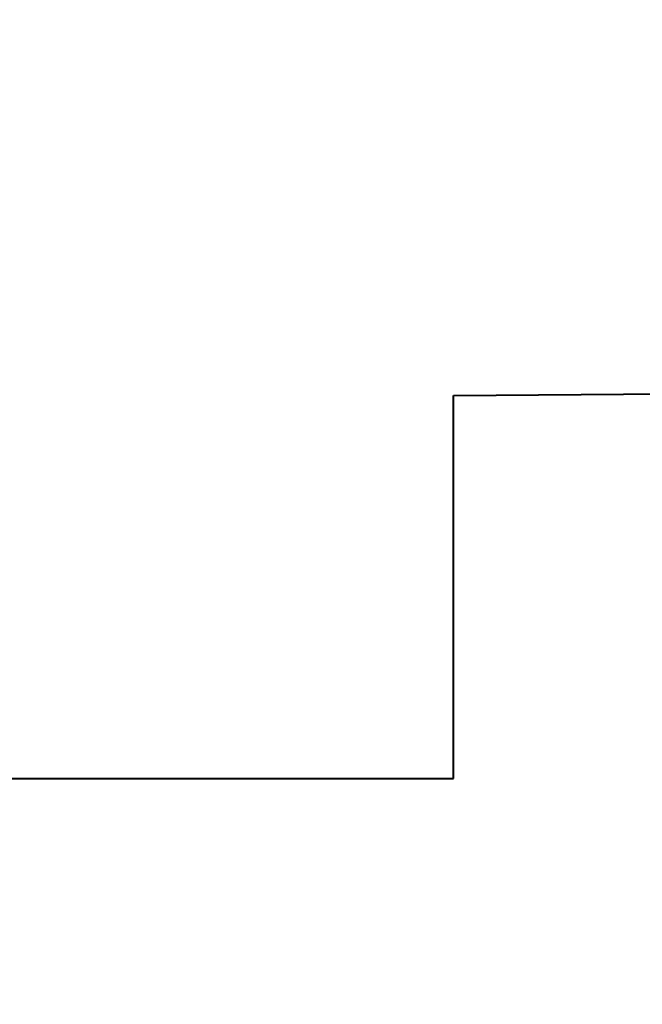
# Model space of a CAD drawing. Header units: inches. Extents: x 727810 to 1461440, y 2714588 to 5435005.
# Tile 183 of 233: x 729885 to 729897, y 2716064 to 2716083. Entities that reach past the tile are written whole.
import ezdxf

# ---------------------------------------------------------------- set-up
doc = ezdxf.new("R2010")
doc.units = ezdxf.units.IN
doc.header["$MEASUREMENT"] = 0
doc.layers.add('DETAILS', color=7, linetype='Continuous')
doc.layers.add('Inverter Room', color=7, linetype='Continuous')
doc.styles.add('ROMANS', font='ROMANS.shx', dxfattribs={"height": 10})
doc.dimstyles.new('ROMANS$7', dxfattribs={"dimscale": 100, "dimtxt": 2.5, "dimasz": 2, "dimexe": 20, "dimexo": 20, "dimgap": 0.5, "dimtad": 1, "dimdec": 0, "dimrnd": 5, "dimzin": 0, "dimdsep": 46, "dimtxsty": 'ROMANS', "dimcen": 0.09, "dimdle": 20, "dimclrd": 256, "dimclre": 256, "dimclrt": 3, "dimadec": 0, "dimazin": 0, "dimtfac": 20, "dimtdec": 0, "dimtix": 1, "dimtmove": 2, "dimatfit": 3, "dimfxl": 1, "dimtolj": 1, "dimtzin": 0, "dimarcsym": 0})

msp = doc.modelspace()

# ---------------------------------------------------------------- linework, layer by layer
at = {"layer": 'DETAILS', "color": 6, "lineweight": 40}
for p, q in [((729893.27152, 2716075.73321), (729900.97413, 2716075.79355, 0.21928)), ((729893.27152, 2716075.73321), (729900.97413, 2716075.79355, 0.21928)), ((729893.27152, 2716068.46281), (729893.27152, 2716075.73321)), ((729893.27152, 2716068.46281), (729893.27152, 2716075.73321)), ((729788.4072, 2716068.46281), (729893.27152, 2716068.46281)), ((729788.4072, 2716068.46281), (729893.27152, 2716068.46281))]:
    msp.add_line(p, q, dxfattribs=at)

# ---------------------------------------------------------------- leaders
at = {"layer": 'Inverter Room', "ltscale": 0.5}
for points in [[(729987.25059, 2715926.6474, 0), (729986.5703, 2715927.24855, 0), (729986.18411, 2715927.24299, 0)], [(729918.4741, 2716080.99473, 0.21928), (729918.23338, 2716080.01173, 0.21928), (729917.66678, 2716080.01938, 0.21928)]]:
    msp.add_leader(points, dimstyle='ROMANS$7', override={"dimtxt": 150, "dimgap": 0.5, "dimtad": 0, "dimtfill": 1, "dimarcsym": 1}, dxfattribs=at)

doc.saveas('drawing.dxf')
